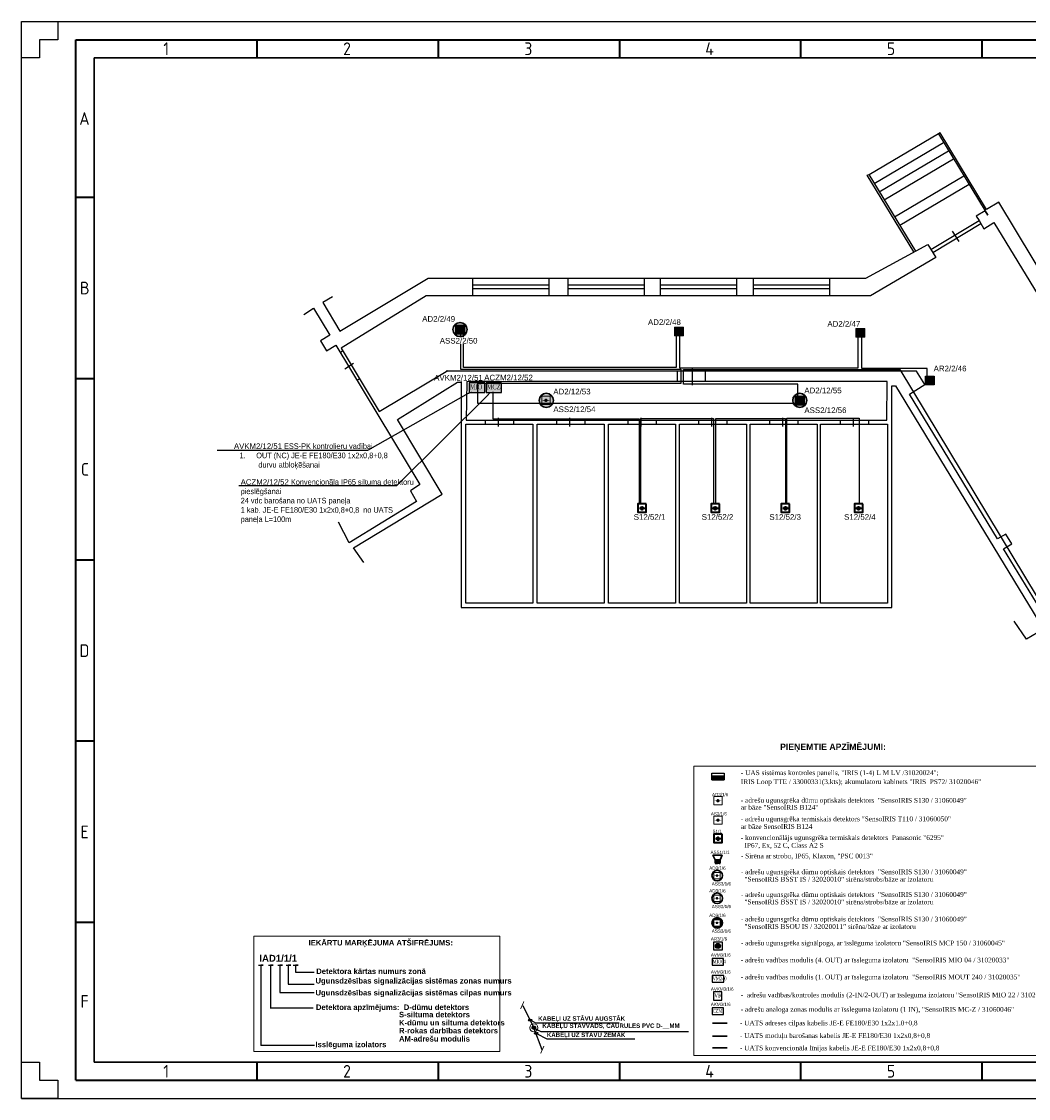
# Model space of a CAD drawing. Header units: millimetres. Extents: x -197461 to 862495, y -970068 to 63888.
# Tile 113 of 205: x -115221 to -77537, y -409943 to -369649. Entities that reach past the tile are written whole.
import ezdxf
from ezdxf import colors
from ezdxf.entities.mleader import LeaderData, LeaderLine
from ezdxf.math import Vec2, Vec3

# ---------------------------------------------------------------- set-up
doc = ezdxf.new("R2010")
doc.units = ezdxf.units.MM
doc.linetypes.add('KL', pattern=[4, 2, -2])
doc.layers.get('0').update_dxf_attribs({"linetype": 'CONTINUOUS'})
for name, color, linetype, lineweight in [('Hatch', 7, 'CONTINUOUS', 0), ('Karlis_UAS_black', 7, 'CONTINUOUS', 30), ('S-STRS', 7, 'CONTINUOUS', 9)]:
    doc.layers.add(name, color=color, linetype=linetype, lineweight=lineweight)
doc.layers.add('Rasējuma lapa', color=7, linetype='CONTINUOUS')
doc.layers.add('UAS', color=240, linetype='CONTINUOUS')
doc.styles.add('ARIAL', font='arialbd.ttf')
doc.styles.add('ISO', font='iso')
doc.styles.add('Karlis_times', font='times.ttf', dxfattribs={"height": 2.2})
doc.styles.add('saurais70', font='arial.ttf', dxfattribs={"width": 0.7, "height": 250})

# ---------------------------------------------------------------- blocks, each defined once
blk = doc.blocks.new('A3_L')
at = {"layer": 'Rasējuma lapa'}
for p, q in [((-420, 297), (0, 297)), ((-420, 0), (-420, 297)), ((-420, 287), (-420, 297)), ((-420, 297), (-410, 297)), ((-410, 297), (-410, 292)), ((-410, 292), (-415, 292)), ((-415, 292), (-415, 287)), ((-415, 287), (-420, 287)), ((-420, 0), (-420, 10)), ((-420, 10), (-415, 10)), ((-415, 10), (-415, 5)), ((-415, 5), (-410, 5)), ((-410, 5), (-410, 0)), ((-420, 0), (0, 0)), ((-410, 0), (-420, 0))]:
    blk.add_line(p, q, dxfattribs=at)
at = {"layer": 'Rasējuma lapa', "lineweight": 35}
for p, q in [((-405, 292), (-5, 292)), ((-405, 5), (-405, 292)), ((-355, 287), (-355, 292)), ((-305, 287), (-305, 292)), ((-255, 287), (-255, 292)), ((-205, 287), (-205, 292)), ((-155, 287), (-155, 292)), ((-400, 248.5), (-405, 248.5)), ((-400, 198.5), (-405, 198.5)), ((-400, 148.5), (-405, 148.5)), ((-400, 98.5), (-405, 98.5)), ((-400, 48.5), (-405, 48.5)), ((-355, 5), (-355, 10)), ((-305, 5), (-305, 10)), ((-255, 5), (-255, 10)), ((-205, 5), (-205, 10)), ((-155, 5), (-155, 10)), ((-405, 5), (-5, 5))]:
    blk.add_line(p, q, dxfattribs=at)
at = {"layer": 'Rasējuma lapa', "lineweight": 30}
for p, q in [((-400, 287), (-10, 287)), ((-400, 10), (-400, 287)), ((-400, 10), (-10, 10))]:
    blk.add_line(p, q, dxfattribs=at)
at = {"layer": 'Rasējuma lapa', "style": 'ISO'}
for s, p in [('1', (-380.88, 287.75)), ('2', (-331.29, 287.75)), ('3', (-281.3, 287.75)), ('4', (-231.4, 287.75)), ('5', (-181.3, 287.75)), ('A', (-404.07, 268.5)), ('B', (-403.9, 221.75)), ('C', (-403.64, 171.75)), ('D', (-404, 121.75)), ('E', (-403.73, 71.75)), ('F', (-403.73, 25)), ('1', (-380.88, 5.75)), ('2', (-331.29, 5.75)), ('3', (-281.3, 5.75)), ('4', (-231.4, 5.75)), ('5', (-181.3, 5.75))]:
    blk.add_text(s, height=3.5, dxfattribs=at).set_placement(p)
blk = doc.blocks.new('*U1296')
at = {"layer": 'Rasējuma lapa'}
blk.add_blockref('A3_L', (0, 0), dxfattribs=at)
blk = doc.blocks.new('AD-proj')
at = {"lineweight": 5}
blk.add_lwpolyline([(-250, -250), (250, -250), (250, 250), (-250, 250)], close=True, dxfattribs=at)
at = {"const_width": 30}
blk.add_lwpolyline([(-200, 0), (200, 0)], dxfattribs=at)
at = {"const_width": 100}
blk.add_lwpolyline([(-50, 0, 1), (50, 0, 1)], format="xyb", close=True, dxfattribs=at)
blk = doc.blocks.new('AP')
blk.add_hatch(color=256).paths.add_polyline_path([(150, 0, 1), (-150, 0, 1)])
for p, q in [((-250, 250), (250, 250)), ((-250, -250), (-250, 250)), ((250, 250), (250, -250)), ((250, -250), (-250, -250))]:
    blk.add_line(p, q)
blk.add_circle((0, 0), 150)
blk = doc.blocks.new('_ArchTick')
at = {"color": 0, "linetype": 'ByBlock', "const_width": 0.15}
blk.add_lwpolyline([(-0.5, -0.5), (0.5, 0.5)], dxfattribs=at)

msp = doc.modelspace()

# ---------------------------------------------------------------- hatches: boundary and pattern name
at = {"layer": 'Hatch', "lineweight": 35, "ltscale": 14}
h = msp.add_hatch(dxfattribs=at)
h.set_pattern_fill('ANGLE', color=5, scale=0.651455)
h.set_pattern_definition([(0, (-3434452.6024, 3960337.2886), (0, 4.550412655), [3.3093910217, -1.241021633]), (90, (-3434452.6024, 3960337.2886), (-4.550412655, 3e-16), [3.3093910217, -1.241021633])])
h.paths.add_polyline_path([(-91948.48745, -387858.82807, 1), (-92050.05254, -387858.82807, 1)])
h = msp.add_hatch(dxfattribs=at)
h.set_pattern_fill('ANGLE', color=5, scale=0.651455)
h.set_pattern_definition([(0, (-3431715.97, 3960337.2886), (0, 4.550412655), [3.3093910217, -1.241021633]), (90, (-3431715.97, 3960337.2886), (-4.550412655, 3e-16), [3.3093910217, -1.241021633])])
h.paths.add_polyline_path([(-89211.85493, -387858.82807, 1), (-89313.42002, -387858.82807, 1)])
h = msp.add_hatch(dxfattribs=at)
h.set_pattern_fill('ANGLE', color=5, scale=0.651455)
h.set_pattern_definition([(0, (-3429086.226, 3960337.2886), (0, 4.550412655), [3.3093910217, -1.241021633]), (90, (-3429086.226, 3960337.2886), (-4.550412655, 3e-16), [3.3093910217, -1.241021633])])
h.paths.add_polyline_path([(-86582.11093, -387858.82807, 1), (-86683.67602, -387858.82807, 1)])
h = msp.add_hatch(dxfattribs=at)
h.set_pattern_fill('ANGLE', color=5, scale=0.651455)
h.set_pattern_definition([(0, (-3426349.5934, 3960337.2886), (0, 4.550412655), [3.3093910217, -1.241021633]), (90, (-3426349.5934, 3960337.2886), (-4.550412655, 3e-16), [3.3093910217, -1.241021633])])
h.paths.add_polyline_path([(-83845.47841, -387858.82807, 1), (-83947.0435, -387858.82807, 1)])
h = msp.add_hatch(dxfattribs=at)
h.set_pattern_fill('ANGLE', color=5, scale=0.651455)
h.set_pattern_definition([(0, (-3431607.8983, 3947974.5174), (0, 4.550412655), [3.3093910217, -1.241021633]), (90, (-3431607.8983, 3947974.5174), (-4.550412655, 3e-16), [3.3093910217, -1.241021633])])
h.paths.add_polyline_path([(-89103.78331, -400221.59934, 1), (-89205.3484, -400221.59934, 1)])
at = {"layer": 'S-STRS', "true_color": 0xffffff}
h = msp.add_hatch(dxfattribs=at)
h.set_pattern_fill('ANGLE', scale=0.5625)
h.set_pattern_definition([(0, (4413840.8604, 5624318.898), (0, 3.9290625), [2.8575, -1.0715625]), (90, (4413840.8604, 5624318.898), (-3.9290625, 2e-16), [2.8575, -1.0715625])])
h.paths.add_polyline_path([(-98469.00068, -383167.20618), (-98468.93858, -383523.0265), (-97885.63979, -383523.0265), (-97885.7019, -383167.14408)])
h = msp.add_hatch(dxfattribs=at)
h.set_pattern_fill('ANGLE', scale=0.5625)
h.set_pattern_definition([(0, (4414472.6885, 5624318.898), (0, 3.9290625), [2.8575, -1.0715625]), (90, (4414472.6885, 5624318.898), (-3.9290625, 2e-16), [2.8575, -1.0715625])])
h.paths.add_polyline_path([(-97837.17255, -383167.20618), (-97837.11045, -383523.0265), (-97253.81166, -383523.0265), (-97253.87377, -383167.14408)])
at = {"layer": 'UAS', "lineweight": 50, "true_color": 0xffffff}
h = msp.add_hatch(color=7, dxfattribs=at)
h.dxf.hatch_style = 1
h.paths.add_polyline_path([(-90649.1578, -381246.03497), (-90583.68686, -381246.03497, 1)], flags=16)
h.paths.add_polyline_path([(-90452.74498, -381409.71232), (-90452.74498, -381082.35762), (-90780.09968, -381082.35762), (-90780.09968, -381409.71232)])
h = msp.add_hatch(color=7, dxfattribs=at)
h.dxf.hatch_style = 1
h.paths.add_polyline_path([(-83860.6393, -381295.18285), (-83795.16836, -381295.18285, 1)], flags=16)
h.paths.add_polyline_path([(-83664.22648, -381458.8602), (-83664.22648, -381131.5055), (-83991.58118, -381131.5055), (-83991.58118, -381458.8602)])
h = msp.add_hatch(color=7, dxfattribs=at)
h.dxf.hatch_style = 1
h.paths.add_polyline_path([(-81066.95591, -383240.78239), (-81066.95591, -382913.42769), (-81394.31061, -382913.42769), (-81394.31061, -383240.78239)])
h.paths.add_polyline_path([(-81328.83967, -383077.10504, -1), (-81132.42685, -383077.10504, -1)], flags=16)
at = {"layer": 'UAS', "lineweight": 50, "true_color": 0xc7c8ca}
h = msp.add_hatch(color=9, dxfattribs=at)
h.dxf.hatch_style = 1
h.paths.add_polyline_path([(-95562.81801, -383822.17293, -1), (-95625.90495, -383822.17293, -1)], flags=0)
h.paths.add_polyline_path([(-95752.07881, -383664.4556), (-95752.07881, -383979.89027), (-95436.64415, -383979.89027), (-95436.64415, -383664.4556)], flags=16)
h.paths.add_polyline_path([(-95317.78031, -383822.89011, 1), (-95845.82761, -383822.89011, 1)])
h.paths.add_polyline_path([(-95436.64415, -383979.89027), (-95752.07881, -383979.89027), (-95752.07881, -383664.4556), (-95436.64415, -383664.4556)], flags=16)
h = msp.add_hatch(color=9, dxfattribs=at)
h.dxf.hatch_style = 1
h.paths.add_polyline_path([(-86074.74202, -383822.17293, -1), (-86137.82896, -383822.17293, -1)], flags=0)
h.paths.add_polyline_path([(-86264.00282, -383664.4556), (-86264.00282, -383979.89027), (-85948.56816, -383979.89027), (-85948.56816, -383664.4556)], flags=16)
h.paths.add_polyline_path([(-85829.70432, -383822.89011, 1), (-86357.75162, -383822.89011, 1)])
h.paths.add_polyline_path([(-85948.56816, -383979.89027), (-86264.00282, -383979.89027), (-86264.00282, -383664.4556), (-85948.56816, -383664.4556)], flags=16)
at = {"layer": 'UAS', "lineweight": 50, "true_color": 0xffffff}
h = msp.add_hatch(color=7, dxfattribs=at)
h.dxf.hatch_style = 1
h.paths.add_polyline_path([(-86117.3232, -383831.51633), (-86043.66839, -383831.51633, 1)], flags=16)
h.paths.add_polyline_path([(-85896.35878, -384015.65334), (-85896.35878, -383647.37931), (-86264.63281, -383647.37931), (-86264.63281, -384015.65334)])
at = {"layer": 'UAS', "linetype": 'Continuous', "lineweight": 25}
msp.add_hatch(color=1, dxfattribs=at).paths.add_polyline_path([(-89392.37294, -397887.81237), (-89392.37294, -398026.83935), (-88923.40675, -398026.83935), (-88923.40675, -397887.81237)])
at = {"layer": 'UAS', "linetype": 'ByBlock', "lineweight": 35, "ltscale": 10}
h = msp.add_hatch(dxfattribs=at)
h.set_pattern_fill('ANGLE', color=1, scale=0.920742)
h.set_pattern_definition([(0, (-125216.16, -1120415.094), (0, 6.43138418), [4.67737031, -1.75401387]), (90, (-125216.16, -1120415.094), (-6.43138418, 4e-16), [4.67737031, -1.75401387])])
h.paths.add_polyline_path([(-89257.31316, -401137.89263), (-89076.45692, -401137.89263), (-89076.45692, -401018.57442), (-89257.31316, -401018.57442)])
at = {"layer": 'UAS', "true_color": 0xc7c8ca}
h = msp.add_hatch(color=9, dxfattribs=at)
h.dxf.hatch_style = 1
h.paths.add_polyline_path([(-88986.68575, -403373.78285, 1), (-89382.74579, -403373.78285, 1)])
h.paths.add_polyline_path([(-89075.83916, -403491.54027), (-89312.42983, -403491.54027), (-89312.42983, -403254.94959), (-89075.83916, -403254.94959)], flags=16)
h.paths.add_polyline_path([(-89170.47542, -403373.24493, -1), (-89217.79356, -403373.24493, -1)], flags=0)
at = {"layer": 'UAS'}
h = msp.add_hatch(color=1, dxfattribs=at)
h.paths.add_polyline_path([(-96048.04617, -407298.5636), (-96081.58654, -407230.53328, 0.2855923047), (-96123.89523, -407298.5636, 0.5262828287), (-96020.82938, -407369.3614)])
h.paths.add_polyline_path([(-96048.74917, -407297.13769), (-96048.62049, -407297.06964), (-96020.82938, -407369.3614, 0.3103731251), (-95972.1971, -407298.5636, 0.5557031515), (-96081.58654, -407230.53328)])

# ---------------------------------------------------------------- linework, layer by layer
at = {"color": 18, "true_color": 0x000000}
for p, q in [((-83503.2584, -375371.92927), (-80907.48423, -373841.40008)), ((-80847.03988, -373810.39379), (-80909.75959, -373845.30619)), ((-80909.75959, -373845.30619), (-79159.99212, -376726.10109)), ((-79104.00481, -376681.85404), (-80847.03988, -373810.39379)), ((-83315.74173, -375703.98529), (-80719.96756, -374173.4561)), ((-83126.60553, -376016.0619), (-80530.83136, -374485.53271)), ((-82933.77522, -376318.37322), (-80338.00105, -374787.84404)), ((-83568.41409, -375402.90523), (-83509.12081, -375373.27579)), ((-81827.86853, -378265.88), (-83568.41409, -375402.90523)), ((-83509.12081, -375373.27579), (-81768.13356, -378242.61922)), ((-82554.73991, -376949.7382), (-79958.96574, -375419.20901)), ((-82355.16381, -377266.23042), (-79759.38964, -375735.70123)), ((-79163.09733, -376727.02303), (-79498.64643, -376931.69365)), ((-79063.07505, -376898.99512), (-79163.09733, -376727.02303)), ((-79159.99212, -376726.10109), (-79063.07505, -376898.99512)), ((-78647.17886, -376404.97491), (-79104.00481, -376681.85404)), ((-76693.80656, -379635.52463), (-78647.17886, -376404.97491)), ((-81190.56615, -378180.35796), (-79384.94521, -377096.86644)), ((-79498.64643, -376931.69365), (-79383.88784, -377097.17578)), ((-79383.88784, -377097.17578), (-79204.42862, -377407.1477)), ((-81120.01651, -378286.09595), (-79314.39558, -377202.60444)), ((-80131.83978, -377884.71856), (-80378.73004, -377492.86383)), ((-79204.42862, -377407.1477), (-78828.77959, -377165.4903)), ((-78828.77959, -377165.4903), (-77036.39591, -380113.77482)), ((-83629.54105, -379249.68678), (-81303.49107, -377991.94865)), ((-81303.49107, -377991.94865), (-81009.44726, -378483.50631)), ((-81009.44726, -378483.50631), (-83449.27876, -379916.03087)), ((-103305.15297, -381235.66027), (-100006.88058, -379249.68678)), ((-100006.88058, -379249.68678), (-83629.54105, -379249.68678)), ((-98341.04723, -379249.1045), (-98341.04723, -379913.38636)), ((-98340.77954, -379504.90639), (-95486.48399, -379504.90639)), ((-95484.35585, -379249.1045), (-95484.35585, -379913.38636)), ((-94772.3948, -379249.1045), (-94772.3948, -379913.38636)), ((-94772.12711, -379504.90639), (-91917.83155, -379504.90639)), ((-91915.70342, -379249.1045), (-91915.70342, -379913.38636)), ((-91323.14538, -379249.1045), (-91323.14538, -379913.38636)), ((-91322.87769, -379504.90639), (-88468.58213, -379504.90639)), ((-88466.454, -379249.1045), (-88466.454, -379913.38636)), ((-87834.09049, -379249.1045), (-87834.09049, -379913.38636)), ((-87833.8228, -379504.90639), (-84979.52725, -379504.90639)), ((-84977.39912, -379249.1045), (-84977.39912, -379913.38636)), ((-103588.20812, -379952.01079), (-103943.95442, -380165.85835)), ((-100081.96755, -379916.03087), (-103252.39132, -381870.28236)), ((-83449.27876, -379916.03087), (-100081.96755, -379916.03087)), ((-98340.77954, -379642.8213), (-95486.48399, -379642.8213)), ((-94772.12711, -379642.8213), (-91917.83155, -379642.8213)), ((-91322.87769, -379642.8213), (-88468.58213, -379642.8213)), ((-87833.8228, -379642.8213), (-84979.52725, -379642.8213)), ((-103943.95442, -380165.85835), (-103305.15297, -381235.66027)), ((-103301.40532, -382026.63607), (-103200.75397, -381959.52249)), ((-103252.39132, -381870.28236), (-101831.10595, -384245.38116)), ((-103117.77014, -382640.98155), (-102793.24985, -382428.93541)), ((-101831.10595, -384245.38116), (-99266.66486, -382701.92662)), ((-81726.45427, -382731.49541), (-99327.22967, -382731.49541)), ((-90686.96729, -382731.02231), (-90686.96729, -383116.41133)), ((-90106.17421, -383255.70915), (-90106.17421, -382594.04754)), ((-89639.20282, -382731.02231), (-89639.20282, -383116.41133)), ((-81419.56135, -383234.29225), (-81726.45427, -382731.49541)), ((-102666.75306, -383072.43117), (-102569.20691, -383011.51036)), ((-98768.7753, -383121.91264), (-98768.7753, -383173.13489)), ((-81990.10191, -383593.52729), (-81419.56135, -383234.29225)), ((-78698.10684, -389008.82558), (-81990.10191, -383593.52729)), ((-97861.56134, -384711.74318), (-97861.56134, -384563.044)), ((-97372.63939, -384804.30715), (-97372.63939, -384479.59026)), ((-96798.69917, -384711.74318), (-96798.69917, -384563.044)), ((-95191.1285, -384711.74318), (-95191.1285, -384563.044)), ((-94702.20654, -384804.30715), (-94702.20654, -384479.59026)), ((-94128.26632, -384711.74318), (-94128.26632, -384563.044)), ((-92519.38397, -384711.74318), (-92519.38397, -384563.044)), ((-92030.46202, -384804.30715), (-92030.46202, -384479.59026)), ((-91456.5218, -384711.74318), (-91456.5218, -384563.044)), ((-89873.89981, -384711.74318), (-89873.89981, -384563.044)), ((-89384.97786, -384804.30715), (-89384.97786, -384479.59026)), ((-88811.03764, -384711.74318), (-88811.03764, -384563.044)), ((-87213.17072, -384711.74318), (-87213.17072, -384563.044)), ((-86724.24877, -384804.30715), (-86724.24877, -384479.59026)), ((-86150.30855, -384711.74318), (-86150.30855, -384563.044)), ((-84577.37693, -384711.74318), (-84577.37693, -384563.044)), ((-84088.45498, -384804.30715), (-84088.45498, -384479.59026)), ((-83514.51476, -384711.74318), (-83514.51476, -384563.044)), ((-78380.39925, -388824.16468), (-78698.10684, -389008.82558)), ((-78155.09817, -389187.0147), (-78380.39925, -388824.16468)), ((-78471.17285, -389383.01788), (-78155.09817, -389187.0147)), ((-77102.16729, -391629.34838), (-78471.17285, -389383.01788))]:
    msp.add_line(p, q, dxfattribs=at)
for points in [[(-104653.66254, -380607.52184), (-104293.66254, -380377.52184), (-103683.66254, -381377.52184), (-104033.66254, -381597.52184), (-103813.66254, -381967.52184), (-103463.66254, -381757.52184), (-100313.66254, -386967.52184), (-100663.66254, -387207.52184), (-100443.66254, -387607.52184), (-102953.66254, -389147.52184), (-103363.66254, -388377.52184)], [(-102413.66254, -389887.52184), (-102793.66254, -389337.52184), (-99473.66254, -387327.52184), (-101153.66254, -384537.52184), (-98903.66254, -383137.52184), (-98769.45791, -383137.52184), (-98769.45791, -391572.35189), (-82654.72203, -391572.35189), (-82654.72203, -383284.31961), (-82507.45251, -383284.31961), (-76978.82923, -392377.79364), (-77607.00339, -392762.28498), (-78078.12398, -392087.46147)]]:
    msp.add_lwpolyline(points, dxfattribs=at)
for points in [[(-98575.23561, -384560.77554), (-82837.72813, -384560.77554), (-82824.06257, -383117.23623), (-98561.57005, -383117.23623)], [(-98593.69282, -384713.32018), (-96083.40537, -384713.32018), (-96083.40537, -391408.13743), (-98593.69282, -391408.13743)], [(-95929.47038, -384713.32018), (-93419.18293, -384713.32018), (-93419.18293, -391408.13743), (-95929.47038, -391408.13743)], [(-93253.2019, -384713.32018), (-90742.91445, -384713.32018), (-90742.91445, -391408.13743), (-93253.2019, -391408.13743)], [(-90596.75584, -384713.32018), (-88086.46839, -384713.32018), (-88086.46839, -391408.13743), (-90596.75584, -391408.13743)], [(-87950.61584, -384713.32018), (-85440.32839, -384713.32018), (-85440.32839, -391408.13743), (-87950.61584, -391408.13743)], [(-85319.31924, -384713.32018), (-82809.03179, -384713.32018), (-82809.03179, -391408.13743), (-85319.31924, -391408.13743)]]:
    msp.add_lwpolyline(points, close=True, dxfattribs=at)
at = {"layer": 'Karlis_UAS_black', "color": 5, "lineweight": 40, "ltscale": 0.2}
for points in [[(-91841.02845, -387696.81491), (-92153.72681, -387696.86949), (-92153.67224, -388009.56785), (-91840.97387, -388009.56785)], [(-89104.39593, -387696.81491), (-89417.09429, -387696.86949), (-89417.03972, -388009.56785), (-89104.34135, -388009.56785)], [(-86474.65193, -387696.81491), (-86787.35029, -387696.86949), (-86787.29572, -388009.56785), (-86474.59735, -388009.56785)], [(-83738.01941, -387696.81491), (-84050.71777, -387696.86949), (-84050.66319, -388009.56785), (-83737.96483, -388009.56785)], [(-88996.32432, -400059.58619), (-89309.02268, -400059.64077), (-89308.9681, -400372.33912), (-88996.26974, -400372.33913)]]:
    msp.add_lwpolyline(points, close=True, dxfattribs=at)
at = {"layer": 'UAS', "color": 5, "lineweight": 35, "ltscale": 14}
for p, q in [((-92099.25654, -387854.9161), (-91888.87514, -387854.9161)), ((-89362.62402, -387854.9161), (-89152.24261, -387854.9161)), ((-86732.88001, -387854.9161), (-86522.49861, -387854.9161)), ((-83996.24749, -387854.9161), (-83785.86609, -387854.9161)), ((-89254.5524, -400217.68737), (-89044.171, -400217.68737))]:
    msp.add_line(p, q, dxfattribs=at)
at = {"layer": 'UAS', "linetype": 'Continuous'}
for p, q in [((-106346.61242, -404949.93467), (-106171.6598, -404949.93467)), ((-106171.6598, -404949.93467), (-106268.85535, -404949.93467)), ((-106268.85535, -404949.93467), (-106268.85535, -407959.83804)), ((-105983.54246, -404949.93467), (-105808.58984, -404949.93467)), ((-105808.58984, -404949.93467), (-105905.78539, -404949.93467)), ((-105905.78539, -404949.93467), (-105905.78539, -406553.65792)), ((-105632.99248, -404949.93467), (-105458.03986, -404949.93467)), ((-105458.03986, -404949.93467), (-105555.23541, -404949.93467)), ((-105555.23541, -404949.93467), (-105555.23541, -405978.14793)), ((-105315.48558, -404949.93467), (-105140.53297, -404949.93467)), ((-105140.53297, -404949.93467), (-105237.72852, -404949.93467)), ((-105237.72852, -404949.93467), (-105237.72852, -405661.10429)), ((-105055.11931, -404955.34509), (-104867.2077, -404955.34509)), ((-104964.40325, -404955.34509), (-104964.40325, -405220.81399)), ((-104867.2077, -404955.34509), (-104964.40325, -404955.34509)), ((-104964.40325, -405220.81399), (-104264.59488, -405220.81399)), ((-105237.72852, -405661.10429), (-104271.07542, -405661.10429)), ((-105555.23541, -405978.14793), (-104271.07542, -405978.14793))]:
    msp.add_line(p, q, dxfattribs=at)
at = {"layer": 'UAS', "color": 1, "lineweight": 25}
for p, q in [((-105910.46714, -406553.10734), (-104301.81459, -406553.10734)), ((-104258.16029, -407959.83804), (-106266.47198, -407959.83804))]:
    msp.add_line(p, q, dxfattribs=at)
at = {"layer": 'UAS', "color": 1, "lineweight": 30}
msp.add_line((-88816.72902, -407124.36193), (-89359.24625, -407124.36193), dxfattribs=at)
at = {"layer": 'UAS', "color": 104, "lineweight": 30}
msp.add_line((-88816.72902, -407609.08448), (-89359.24625, -407609.08448), dxfattribs=at)
at = {"layer": 'UAS', "color": 5, "lineweight": 30}
msp.add_line((-88816.72902, -408049.30879), (-89359.24625, -408049.30879), dxfattribs=at)
at = {"layer": 'UAS', "color": 1}
msp.add_lwpolyline([(-81333.60617, -382930.65867), (-81333.60617, -382634.03668), (-83767.29419, -382634.03668), (-83767.29419, -381258.50861), (-83927.90805, -381258.50861), (-83927.90805, -382617.96945), (-90588.35038, -382617.96945), (-90588.35038, -381271.14889), (-90724.81862, -381271.14889), (-90724.81862, -382590.66305), (-98676.7971, -382590.66305), (-98676.7971, -381245.0495), (-98789.68187, -381245.0495), (-98789.68187, -382649.99473), (-90543.88712, -382649.99473), (-90543.88712, -383187.90412), (-98158.99143, -383187.90412), (-98158.99143, -383931.3515), (-86173.20941, -383931.3515), (-86173.20941, -383218.88008), (-90450.89169, -383218.88008), (-90450.89169, -382665.38869), (-82356.02042, -382665.38869), (-76741.12073, -391969.06499)], dxfattribs=at)
at = {"layer": 'UAS', "color": 1, "ltscale": 0.2}
for points in [[(-97885.7019, -383167.14408), (-98469.00068, -383167.20618), (-98468.93858, -383523.0265), (-97885.63979, -383523.0265)], [(-97253.87377, -383167.14408), (-97837.17255, -383167.20618), (-97837.11045, -383523.0265), (-97253.81166, -383523.0265)], [(-88952.47408, -404706.02504), (-89372.85126, -404706.06842), (-89372.80787, -404954.66881), (-88952.43068, -404954.66882)], [(-88935.40922, -405341.68248), (-89372.85126, -405341.72587), (-89372.80787, -405590.32625), (-88935.36583, -405590.32626)], [(-89009.12456, -405958.595), (-89319.87504, -405958.64923), (-89319.82081, -406269.39972), (-89009.07032, -406269.39972)], [(-88952.47408, -406552.63653), (-89372.85126, -406552.67992), (-89372.80787, -406801.28031), (-88952.43068, -406801.28031)]]:
    msp.add_lwpolyline(points, close=True, dxfattribs=at)
at = {"layer": 'UAS', "color": 7, "lineweight": 13}
for points in [[(-90062.34526, -397508.68474), (-76885.27494, -397508.68474), (-76885.27494, -408334.12451), (-90062.34526, -408334.12451)], [(-106523.25376, -403871.35359), (-97320.44614, -403871.35359), (-97320.44614, -408190.59187), (-106523.25376, -408190.59187)]]:
    msp.add_lwpolyline(points, close=True, dxfattribs=at)
at = {"layer": 'UAS', "color": 1, "linetype": 'Continuous', "lineweight": 25}
for points in [[(-89392.60375, -398026.83935), (-88923.40675, -398026.83935), (-88923.40675, -397887.81237), (-89392.60375, -397887.81237)], [(-88922.67441, -398027.11881), (-89392.37294, -398027.11881), (-89392.37294, -397767.9245), (-88922.67441, -397767.9245)]]:
    msp.add_lwpolyline(points, close=True, dxfattribs=at)
at = {"layer": 'UAS', "color": 1, "lineweight": 30}
for points in [[(-89072.83976, -401018.57442), (-89257.31316, -401018.57442), (-89344.12412, -400845.02101), (-89004.1146, -400845.02101)], [(-89257.31316, -401018.57442), (-89076.45692, -401018.57442), (-89076.45692, -401137.89263), (-89257.31316, -401137.89263)]]:
    msp.add_lwpolyline(points, close=True, dxfattribs=at)
at = {"layer": 'UAS', "color": 7, "extrusion": (0, 0, -1)}
for points in [[(96460.57915, -406461.81828), (96048.04617, -407298.5636), (96047.98635, -407298.53197)], [(95731.91637, -408120.89789), (96048.62049, -407297.06964), (96048.56068, -407297.03801)]]:
    msp.add_lwpolyline(points, dxfattribs=at)
at = {"layer": 'UAS', "color": 7, "lineweight": 25}
for points in [[(-96156.52834, -407013.08969), (-95982.63194, -407108.97006), (-92855.07101, -407108.97006)], [(-96041.63411, -407315.24301), (-95790.339, -407442.63249), (-90262.33346, -407442.63249)], [(-95951.68523, -407508.9643), (-95561.05776, -407717.51765), (-92262.84366, -407717.51765)]]:
    msp.add_lwpolyline(points, dxfattribs=at)
at = {"layer": 'UAS', "color": 1, "lineweight": 30}
for centre, radius in [((-95581.80396, -383822.89011), 264.02365), ((-86093.72797, -383822.89011), 264.02365), ((-89184.71577, -401604.71109), 198.03002), ((-89184.71577, -402453.69832), 198.03002), ((-89184.71577, -403373.78285), 198.03002)]:
    msp.add_circle(centre, radius, dxfattribs=at)
at = {"layer": 'UAS', "color": 5, "lineweight": 35, "ltscale": 14}
for centre in [(-91999.26999, -387858.82807), (-89262.63747, -387858.82807), (-86632.89347, -387858.82807), (-83896.26095, -387858.82807), (-89154.56586, -400221.59934)]:
    msp.add_circle(centre, 50.78254, dxfattribs=at)
at = {"layer": 'UAS', "color": 1, "linetype": 'ByBlock', "lineweight": 18, "ltscale": 50}
msp.add_circle((-96047.98635, -407298.53197), 152.34701, dxfattribs=at)
at = {"layer": 'UAS', "color": 1, "linetype": 'KL', "lineweight": 18, "ltscale": 50}
msp.add_circle((-96048.04617, -407298.5636), 75.84907, dxfattribs=at)
at = {"layer": 'UAS', "color": 7, "lineweight": 25}
for centre in [(-96183.86955, -407010.90299), (-95961.86142, -407506.7776)]:
    msp.add_ellipse(centre, major_axis=(77.32966, 0), ratio=0.2800799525, start_param=2.2696747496, end_param=7.6491854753, dxfattribs=at)

# ---------------------------------------------------------------- block references
at = {"layer": 'Rasējuma lapa', "xscale": 135.6730224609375, "yscale": 135.6730224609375, "zscale": 135.6730224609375}
msp.add_blockref('*U1296', (-58237.88142, -409943.39298), dxfattribs=at)
at = {"layer": 'UAS'}
for p, xscale, yscale, zscale in [((-90616.42233, -381246.03497), 0.6547093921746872, 0.6547093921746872, 0.6547093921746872), ((-83827.90383, -381295.18285), 0.6547093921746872, 0.6547093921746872, 0.6547093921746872), ((-95594.36148, -383822.17293), 0.6308693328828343, 0.6308693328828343, 0.6308693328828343), ((-86106.28549, -383822.17293), 0.6308693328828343, 0.6308693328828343, 0.6308693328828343), ((-89158.92608, -398804.15482), 0.6215009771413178, 0.6215009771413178, 0.6215009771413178), ((-89158.92608, -399530.35148), 0.6215009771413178, 0.6215009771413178, 0.6215009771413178), ((-89194.13449, -401604.17317), 0.473181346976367, 0.473181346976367, 0.473181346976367), ((-89194.13449, -402453.16041), 0.473181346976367, 0.473181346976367, 0.473181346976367), ((-89194.13449, -403373.24493), 0.473181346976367, 0.473181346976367, 0.473181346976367)]:
    msp.add_blockref('AD-proj', p, dxfattribs=dict(at, xscale=xscale, yscale=yscale, zscale=zscale))
at = {"layer": 'UAS', "color": 97, "xscale": 0.6547093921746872, "yscale": 0.6547093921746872, "zscale": 0.6547093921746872}
msp.add_blockref('AP', (-81230.63326, -383077.10504), dxfattribs=at)
at = {"layer": 'UAS', "color": 1, "xscale": 0.6215009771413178, "yscale": 0.6215009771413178, "zscale": 0.6215009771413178}
msp.add_blockref('AP', (-89158.92608, -404235.26835), dxfattribs=at)
at = {"layer": 'UAS', "color": 7, "extrusion": (0, 0, -1), "xscale": 215.6250000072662, "yscale": 215.6250000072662, "zscale": 215.6250000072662, "rotation": 248.9717531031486}
for p in [(96481.56701, -406454.92057), (95731.91637, -408120.89789)]:
    msp.add_blockref('_ArchTick', p, dxfattribs=at)

# ---------------------------------------------------------------- texts
at = {"layer": 'UAS', "color": 1}
for s, height, style, width, p in [('MIO', 186.805669, 'Karlis_times', 0.7, (-98443.52302, -383405.89533)), ('MCZ', 186.805669, 'Karlis_times', 0.7, (-97811.69489, -383405.89533)), ('AD3/1/6', 120.52951, 'saurais70', 0.8, (-89379.60212, -398633.42978)), ('AS3/1/6', 120.52951, 'saurais70', 0.8, (-89423.38789, -399355.77775)), ('ASS1/1/1', 120.52951, 'saurais70', 0.8, (-89434.21635, -400795.28612)), ('AD3/1/6', 122.353931, 'saurais70', 0.8, (-89484.55302, -401385.27577)), ('AD3/1/6', 122.353931, 'saurais70', 0.8, (-89484.55302, -402234.263)), ('ASS3/1/6', 122.353931, 'saurais70', 0.8, (-89390.279, -401974.14641)), ('ASS3/1/6', 122.353931, 'saurais70', 0.8, (-89390.279, -402823.13364)), ('AD3/1/6', 122.353931, 'saurais70', 0.8, (-89484.55302, -403154.34753)), ('ASS3/1/6', 122.353931, 'saurais70', 0.8, (-89390.279, -403743.21816)), ('AR3/1/6', 120.52951, 'saurais70', 0.8, (-89423.38789, -404035.03063)), ('AVM3/1/6', 120.52951, 'saurais70', 0.8, (-89423.38789, -404634.41983)), ('MIO04', 130.515205, 'Karlis_times', 0.7, (-89357.39121, -404883.3344)), ('AVM3/1/6', 120.52951, 'saurais70', 0.8, (-89423.38789, -405270.07727)), ('VM240', 130.515205, 'Karlis_times', 0.7, (-89357.39121, -405518.99185)), ('AVKM3/1/6', 120.52951, 'saurais70', 0.8, (-89423.38789, -405911.57297)), ('VK', 163.144006, 'Karlis_times', 0.7, (-89300.54999, -406167.10492)), ('AKM3/1/6', 120.52951, 'saurais70', 0.8, (-89423.38789, -406481.03133)), ('CZM', 130.515205, 'Karlis_times', 0.7, (-89357.39121, -406729.9459))]:
    msp.add_text(s, height=height, dxfattribs=dict(at, style=style, width=width)).set_placement(p)
at = {"layer": 'UAS', "color": 251, "style": 'ARIAL'}
msp.add_text('PIEŅEMTIE APZĪMĒJUMI:', height=233.0628662, dxfattribs=at).set_placement((-86833.41537, -396899.98526))
at = {"layer": 'UAS', "color": 7, "style": 'Karlis_times'}
for s, height, p in [('- UAS sistēmas kontroles panelis, "IRIS (1-4) L M LV /31020024";', 178.6815308, (-88299.60423, -397844.62221)), ('IRIS Loop TTE / 33000331(3.kts); akumulatoru kabinets "IRIS  PS72/ 31020046"', 178.6815308, (-88299.60423, -398180.82332)), ('- adrešu ugunsgrēka dūmu optiskais detektors  "SensoIRIS S130 / 31060049"', 178.6815308, (-88301.63195, -398877.80199)), ('ar bāze "SensoIRIS B124"', 178.6815308, (-88301.63195, -399138.14185)), ('- adrešu ugunsgrēka termiskais detektors "SensoIRIS T110 / 31060050"', 178.6815308, (-88301.63195, -399570.84116)), ('ar bāze SensoIRIS B124', 178.6815308, (-88301.63195, -399857.42416)), ('- konvencionālājs ugunsgrēka termiskais detektors  Panasonic "6295"', 178.6815308, (-88301.63195, -400273.84116)), ('  IP67, Ex, 52 C, Class A2 S', 178.6815308, (-88301.63195, -400560.42416)), ('- Sirēna ar strobu, IP65, Klaxon, "PSC 0013"', 178.6815308, (-88299.01608, -400958.62166)), ('- adrešu ugunsgrēka dūmu optiskais detektors  "SensoIRIS S130 / 31060049"', 178.6815308, (-88299.01608, -401552.98205)), ('  "SensoIRIS BSST IS / 32020010" sirēna/strobs/bāze ar izolatoru', 178.6815308, (-88299.01608, -401829.9413)), ('- adrešu ugunsgrēka dūmu optiskais detektors  "SensoIRIS S130 / 31060049"', 178.6815308, (-88299.01608, -402401.96928)), ('  "SensoIRIS BSST IS / 32020010" sirēna/strobs/bāze ar izolatoru', 178.6815308, (-88299.01608, -402678.92853)), ('- adrešu ugunsgrēka dūmu optiskais detektors  "SensoIRIS S130 / 31060049"', 178.6815308, (-88299.01608, -403322.0538)), ('  "SensoIRIS BSOU IS / 32020011" sirēna/bāze ar izolatoru', 178.6815308, (-88299.01608, -403599.01305)), ('- adrešu ugunsgrēka signālpoga, ar īsslēguma izolatoru "SensoIRIS MCP 150 / 31060045"', 178.6815308, (-88299.01608, -404215.64488)), ('- adrešu vadības modulis (4. OUT) ar īssleguma izolatoru  "SensoIRIS MIO 04 / 31020033"', 178.6815308, (-88304.50845, -404851.97422)), ('- adrešu vadības modulis (1. OUT) ar īssleguma izolatoru  "SensoIRIS MOUT 240 / 31020035"', 178.6815308, (-88304.50845, -405487.63166)), ('-  adrešu vadības/kontroles modulis (2-IN/2-OUT) ar īssleguma izolatoru "SensoIRIS MIO 22 / 31020029"', 178.68153076, (-88304.50845, -406158.21364)), ('- adrešu analoga zonas modulis ar īssleguma izolatoru (1 IN), "SensoIRIS MC-Z / 31060046"', 178.6815308, (-88304.50845, -406698.58572)), ('- UATS adreses cilpas kabelis JE-E FE180/E30 1x2x1.0+0,8 ', 178.6815308, (-88336.29548, -407206.6468)), ('- UATS moduļu barošanas kabelis JE-E FE180/E30 1x2x0,8+0,8 ', 178.6815308, (-88336.29548, -407678.64227)), ('- UATS konvencionāla līnijas kabelis JE-E FE180/E30 1x2x0,8+0,8 ', 178.6815308, (-88336.29548, -408141.4342))]:
    msp.add_text(s, height=height, dxfattribs=at).set_placement(p)
at = {"layer": 'UAS', "color": 5, "style": 'saurais70', "width": 0.8}
msp.add_text('S1/1', height=120.52951, dxfattribs=at).set_placement((-89360.60212, -400010.42978))
at = {"layer": 'UAS', "color": 18, "true_color": 0x000000, "style": 'ARIAL'}
for s, p in [('IEKĀRTU MARĶĒJUMA ATŠIFRĒJUMS:', (-104476.50083, -404219.66438)), ('Detektora kārtas numurs zonā', (-104191.44455, -405286.30668)), ('Ugunsdzēsības signalizācijas sistēmas zonas numurs', (-104219.75255, -405642.62106)), ('Ugunsdzēsības signalizācijas sistēmas cilpas numurs', (-104219.75255, -406088.67344)), ('Detektora apzīmējums:  D-dūmu detektors', (-104203.8413, -406632.18925)), ('S-siltuma detektors', (-101093.23937, -406906.41113)), ('K-dūmu un siltuma detektors', (-101093.23937, -407211.38517)), ('R-rokas darbības detektors', (-101093.23937, -407508.71935)), ('AM-adrešu modulis', (-101093.23937, -407813.87923)), ('Isslēguma izolators', (-104219.75255, -408024.62354))]:
    msp.add_text(s, height=204.675293, dxfattribs=at).set_placement(p)
at = {"layer": 'UAS', "style": 'ARIAL'}
msp.add_text('IAD1/1/1', height=255.844116, dxfattribs=at).set_placement((-106319.11414, -404824.94713))
at = {"layer": 'UAS', "color": 7, "char_height": 163.875, "attachment_point": 1, "style": 'ARIAL'}
for s, insert, width in [('{\\fArial|b1|i0|c186|p34;KABEĻI UZ STĀVU AUGSTĀK}', (-95888.36145, -406871.32126), 5781.5885864), ('{\\fArial|b1|i0|c186|p34;KABEĻU STĀVVADS, CAURULES PVC D-__MM}', (-95730.54608, -407138.42605), 5769.7936603), ('{\\fArial|b1|i0|c186|p34;KABEĻI UZ STĀVU ZEMĀK}', (-95561.05776, -407480.54992), 5921.019105)]:
    msp.add_mtext(s, dxfattribs=dict(at, insert=insert, width=width))

# ---------------------------------------------------------------- leaders
at = {"layer": 'UAS', "color": 18, "true_color": 0x000000}
ml = msp.add_multileader_mtext('Standard', dxfattribs=at)
ml.set_content('\\A1;{\\fArial|b0|i0|c186|p34;\\C1;AVKM2/12/51\\fArial Narrow|b0|i0|c186|p34;\\C256;\\c0; ESS-PK kontrolieru vadībai\\P\\pxi-3,l4,ql,t4;1.^IOUT (NC) JE-E FE180/E30 1x2x0,8+0,8\\P\\pi0,l0,q*,tz;            durvu atbloķēšanai }', color=(41, 19, 236))
ml.set_leader_properties()
ml.build(insert=Vec2(0, 0))
ml.multileader.update_dxf_attribs({"text_right_attachment_type": 6, "dogleg_length": 0.36, "arrow_head_size": 166.99834})
ctx = ml.context
ctx.base_point, ctx.char_height, ctx.arrow_head_size, ctx.landing_gap_size, ctx.plane_origin = Vec3(-107355.26551, -385565.45414), 208.74792195, 166.99834, 83.49917, Vec3(-102523.69188, -406872.13047)
ctx.right_attachment = 6
notes = []
notes.append((ctx, [(1, (1, 1, 0), (-102270.22423, -385699.8018), (-1, 0), 15.02985, [(0, [(-98355.23479, -383487.28586)], 0, [])])]))
ctx.mtext.insert, ctx.mtext.width, ctx.mtext.defined_height, ctx.mtext.flow_direction = Vec3(-107271.76634, -385431.10649), 5739.7670103, 1058.40607, 5
ml = msp.add_multileader_mtext('Standard', dxfattribs=at)
ml.set_content('\\A1;{\\fArial|b0|i0|c186|p34;\\C1;ACZM2/12/52 \\fArial Narrow|b0|i0|c0|p34;\\C256;\\c0;Konvencion\\fArial Narrow|b0|i0|c186|p34;āla IP65 \\fArial Narrow|b0|i0|c0|p34;siltuma detektoru piesl\\fArial Narrow|b0|i0|c186|p34;ēgšanai\\P24 vdc barošana no UATS paneļa\\P1 kab. JE-E FE180/E30 1x2x0,8+0,8  no UATS paneļa L=100m}', color=(41, 19, 236))
ml.set_leader_properties()
ml.build(insert=Vec2(0, 0))
ml.multileader.update_dxf_attribs({"text_right_attachment_type": 6, "dogleg_length": 0.36, "arrow_head_size": 166.99834})
ctx = ml.context
ctx.base_point, ctx.char_height, ctx.arrow_head_size, ctx.landing_gap_size, ctx.plane_origin = Vec3(-107101.89876, -386880.43065), 208.74792195, 166.99834, 83.49917, Vec3(-102587.81696, -408751.94139)
ctx.right_attachment = 6
notes.append((ctx, [(1, (1, 1, 0), (-101192.68765, -387024.77429), (-1, 0), 15.02985, [(0, [(-97641.25267, -383494.17615)], 0, [])])]))
ctx.mtext.insert, ctx.mtext.width, ctx.mtext.defined_height, ctx.mtext.flow_direction = Vec3(-107018.39959, -386774.27678), 5739.7670103, 1058.40607, 5
for ctx, leaders in notes:
    for number, flags, end, landing, length, lines in leaders:
        leader = LeaderData()
        leader.index, (leader.has_last_leader_line, leader.has_dogleg_vector, leader.attachment_direction) = number, flags
        leader.last_leader_point, leader.dogleg_vector, leader.dogleg_length = Vec3(end), Vec3(landing), length
        for number, points, colour, breaks in lines:
            line = LeaderLine()
            line.index, line.vertices, line.color, line.breaks = number, Vec3.list(points), colors.encode_raw_color(colour), breaks
            leader.lines.append(line)
        ctx.leaders.append(leader)

# ---------------------------------------------------------------- next in the draw order: texts
at = {"layer": 'UAS', "color": 251, "linetype": 'Continuous', "lineweight": 20, "true_color": 0x636466, "char_height": 211.4384766, "width": 1051.7117129, "attachment_point": 5, "style": 'ARIAL', "bg_fill": 3, "box_fill_scale": 1.1, "bg_fill_color": 256, "bg_fill_transparency": 0}
for s, insert in [('\\A1;{\\fArial|b0|i0|c186|p34;\\C1;AD2/2/49}', (-99610.23128, -380776.74049)), ('\\A1;{\\fArial|b0|i0|c186|p34;\\C1;AD2/2/48}', (-91161.03903, -380897.38304)), ('\\A1;{\\fArial|b0|i0|c186|p34;\\C1;AD2/2/47}', (-84447.16582, -380962.95601)), ('\\A1;{\\fArial|b0|i0|c186|p34;\\C1;AR2/2/46}', (-80470.44055, -382633.77586)), ('\\A1;{\\fArial|b0|i0|c186|p34;\\C1;ACZM2/12/52}', (-96994.71499, -382972.25513)), ('\\A1;{\\fArial|b0|i0|c186|p34;\\C1;AD2/12/53}', (-94621.95916, -383495.71676)), ('\\A1;{\\fArial|b0|i0|c186|p34;\\C1;AD2/12/55}', (-85227.70242, -383454.03538)), ('\\A1;{\\fArial|b0|i0|c186|p34;\\C1;ASS2/12/54}', (-94529.20466, -384157.9)), ('\\A1;{\\fArial|b0|i0|c186|p34;\\C1;ASS2/12/56}', (-85134.94792, -384194.04225)), ('\\A1;{\\fArial|b0|i0|c186|p34;\\C5;S12/52/1}', (-91718.08146, -388187.05578)), ('\\A1;{\\fArial|b0|i0|c186|p34;\\C5;S12/52/2}', (-89174.29264, -388187.05578)), ('\\A1;{\\fArial|b0|i0|c186|p34;\\C5;S12/52/3}', (-86642.54985, -388187.05578)), ('\\A1;{\\fArial|b0|i0|c186|p34;\\C5;S12/52/4}', (-83845.58006, -388187.05578))]:
    msp.add_mtext(s, dxfattribs=dict(at, insert=insert))

# ---------------------------------------------------------------- next in the draw order: hatches: boundary and pattern name
at = {"layer": 'UAS', "lineweight": 50, "true_color": 0xffffff}
h = msp.add_hatch(color=7, dxfattribs=at)
h.dxf.hatch_style = 1
h.paths.add_polyline_path([(-98790.94025, -381172.74013, -1), (-98854.02718, -381172.74013, -1)], flags=0)
h.paths.add_polyline_path([(-98980.20105, -381015.0228), (-98980.20105, -381330.45746), (-98664.76638, -381330.45746), (-98664.76638, -381015.0228)], flags=16)
h.paths.add_polyline_path([(-98545.90254, -381173.45731, 1), (-99073.94985, -381173.45731, 1)])
h.paths.add_polyline_path([(-98664.76638, -381330.45746), (-98980.20105, -381330.45746), (-98980.20105, -381015.0228), (-98664.76638, -381015.0228)], flags=16)
h = msp.add_hatch(color=7, dxfattribs=at)
h.dxf.hatch_style = 1
h.paths.add_polyline_path([(-98833.52142, -381182.08352), (-98759.86662, -381182.08352, 1)], flags=16)
h.paths.add_polyline_path([(-98612.557, -381366.22054), (-98612.557, -380997.94651), (-98980.83104, -380997.94651), (-98980.83104, -381366.22054)])

# ---------------------------------------------------------------- next in the draw order: linework, layer by layer
at = {"layer": 'UAS', "color": 5}
msp.add_lwpolyline([(-97583.16399, -383504.92403), (-97583.16399, -384508.97102), (-92109.5108, -384508.97102), (-92109.5108, -387696.94775), (-92046.51002, -387696.94775), (-92046.51002, -384503.43332), (-89330.26207, -384503.43332), (-89330.26207, -387698.16083), (-89242.87475, -387698.16083), (-89242.87475, -384496.15485), (-86635.85761, -384496.15485), (-86635.85761, -387691.77397), (-86575.84157, -387691.77397), (-86575.84157, -384494.60211), (-83869.43122, -384494.60211), (-83869.43122, -387687.1946)], dxfattribs=at)
at = {"layer": 'UAS', "color": 1, "lineweight": 30}
msp.add_circle((-98809.92619, -381173.45731), 264.02365, dxfattribs=at)

# ---------------------------------------------------------------- next in the draw order: block references
at = {"layer": 'UAS', "xscale": 0.6308693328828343, "yscale": 0.6308693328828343, "zscale": 0.6308693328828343}
msp.add_blockref('AD-proj', (-98822.48371, -381172.74013), dxfattribs=at)

# ---------------------------------------------------------------- next in the draw order: texts
at = {"layer": 'UAS', "color": 251, "linetype": 'Continuous', "lineweight": 20, "true_color": 0x636466, "insert": (-98867.96774, -382977.06499), "char_height": 211.4384766, "width": 1051.7117129, "attachment_point": 5, "style": 'ARIAL', "bg_fill": 3, "box_fill_scale": 1.1, "bg_fill_color": 256, "bg_fill_transparency": 0}
msp.add_mtext('\\A1;{\\fArial|b0|i0|c186|p34;\\C1;AVKM2/12/51}', dxfattribs=at)

# ---------------------------------------------------------------- next in the draw order: texts
at = {"layer": 'UAS', "color": 251, "linetype": 'Continuous', "lineweight": 20, "true_color": 0x636466, "insert": (-98862.41975, -381593.92673), "char_height": 211.4384766, "width": 1051.7117129, "attachment_point": 5, "style": 'ARIAL', "bg_fill": 3, "box_fill_scale": 1.1, "bg_fill_color": 256, "bg_fill_transparency": 0}
msp.add_mtext('\\A1;{\\fArial|b0|i0|c186|p34;\\C1;ASS2/2/50}', dxfattribs=at)

doc.saveas('drawing.dxf')
